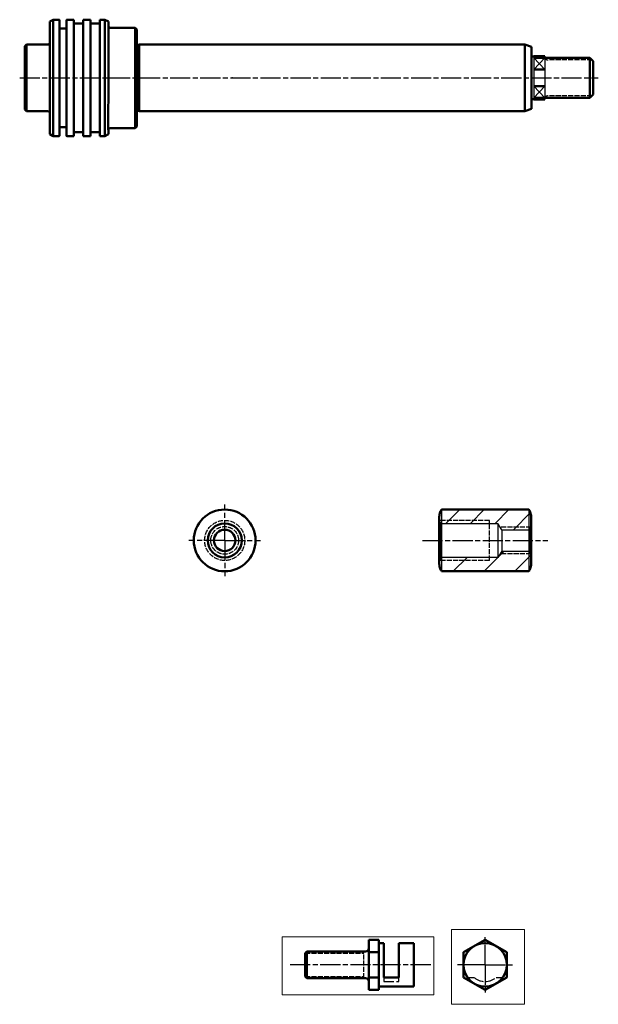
# Model space of a CAD drawing. Header units: millimetres. Extents: x 390 to 2057, y 280 to 1884.
# Tile 4 of 4: x 1711 to 2057, y 437 to 1026. Entities that reach past the tile are written whole.
import ezdxf

# ---------------------------------------------------------------- set-up
doc = ezdxf.new("R2010")
doc.units = ezdxf.units.MM
for name, pattern in [('AM_ISO02W050', [7.5, 6, -1.5]), ('AM_ISO02W050x2', [3.75, 3, -0.75]), ('AM_ISO08W050', [18, 12, -1.5, 3, -1.5])]:
    doc.linetypes.add(name, pattern=pattern)
for name, color, linetype, lineweight in [('AM_0', 7, 'Continuous', 50), ('AM_3', 6, 'AM_ISO02W050', 25), ('AM_4', 92, 'Continuous', 25), ('AM_4N', 92, 'Continuous', 25), ('AM_7', 142, 'AM_ISO08W050', 25), ('AM_8', 1, 'Continuous', 25)]:
    doc.layers.add(name, color=color, linetype=linetype, lineweight=lineweight)
doc.layers.add('AM_VIEWS', color=253, linetype='Continuous', lineweight=0, plot=False)

msp = doc.modelspace()

# ---------------------------------------------------------------- hatches: boundary and pattern name
at = {"layer": 'AM_8'}
h = msp.add_hatch(dxfattribs=at)
h.set_pattern_fill('_U', color=256, scale=10.4, angle=45, style=0, pattern_type=0)
h.set_pattern_definition([(45, (1931.478, 675.655), (-7.3539, 7.3539), [])])
edge = h.paths.add_edge_path()
edge.add_line((2015.48, 720.55), (2015.47, 707.71))
edge.add_line((2015.47, 707.71), (2016.48, 706.13))
edge.add_line((2016.48, 706.13), (2016.48, 727.41))
edge.add_arc((2008.19, 727.91), 8.31, 356.54854, 394.43076)
edge.add_line((2015.04, 732.61), (1962.92, 732.61))
edge.add_arc((1971.82, 727.23), 10.4, 148.86375, 186.06067)
edge.add_line((1961.48, 726.13), (1961.48, 726.13))
edge.add_line((1961.48, 726.13), (1962.54, 724.29))
edge.add_line((1962.54, 724.29), (1996.48, 724.29))
edge.add_line((1996.48, 724.29), (1998.84, 720.55))
edge.add_line((1998.84, 720.55), (2015.48, 720.55))
h = msp.add_hatch(dxfattribs=at)
h.set_pattern_fill('_U', color=256, scale=13, angle=45, style=0, pattern_type=0)
h.set_pattern_definition([(45, (1931.478, 675.655), (-9.1924, 9.1924), [])])
edge = h.paths.add_edge_path()
edge.add_arc((1969.77, 700.35), 8.3, 176.54526, 214.43402)
edge.add_line((1962.92, 695.65), (2015.04, 695.65))
edge.add_arc((2008.19, 700.35), 8.3, 325.56764, 363.45346)
edge.add_line((2016.48, 700.85), (2016.48, 706.13))
edge.add_line((2016.48, 706.13), (2015.47, 707.71))
edge.add_line((2015.47, 707.71), (1998.84, 707.71))
edge.add_line((1998.84, 707.71), (1996.48, 703.97))
edge.add_line((1996.48, 703.97), (1962.54, 703.97))
edge.add_line((1962.54, 703.97), (1962.54, 724.29))
edge.add_line((1962.54, 724.29), (1961.48, 726.13))
edge.add_line((1961.48, 726.13), (1961.48, 700.85))

# ---------------------------------------------------------------- linework, layer by layer
for p, q in [((2018.09, 1003.73), (2018.09, 977.73)), ((2018.09, 1002.75), (2024.59, 995.68)), ((2024.59, 1002.75), (2018.09, 995.68)), ((2024.59, 1003.73), (2024.59, 977.73)), ((2024.59, 978.71), (2018.09, 985.78)), ((2024.59, 985.78), (2018.09, 978.71)), ((1962.92, 732.61), (1962.92, 695.65)), ((1962.92, 732.61), (2015.04, 732.61)), ((2015.04, 732.61), (2015.04, 695.65)), ((1961.48, 700.85), (1961.48, 726.13)), ((1962.54, 724.29), (1961.48, 726.13)), ((1962.54, 724.29), (1996.48, 724.29)), ((1962.54, 703.97), (1962.54, 724.29)), ((1998.84, 720.55), (1996.48, 724.29)), ((1996.48, 724.29), (1996.48, 703.97)), ((2016.48, 727.41), (2016.48, 700.85)), ((1998.84, 720.55), (2015.48, 720.55)), ((1998.84, 720.55), (1998.84, 707.71)), ((2015.47, 707.71), (2015.48, 720.55)), ((2015.48, 720.55), (2016.47, 722.13)), ((1998.84, 707.71), (1996.48, 703.97)), ((1998.84, 707.71), (2015.47, 707.71)), ((2016.48, 706.13), (2015.47, 707.71)), ((1962.54, 703.97), (1961.48, 702.13)), ((1996.48, 703.97), (1962.54, 703.97)), ((1962.92, 695.65), (2015.04, 695.65))]:
    msp.add_line(p, q)
for centre, radius, start, end in [((1971.82, 727.23), 10.4, 148.86375, 186.06067), ((2008.19, 727.91), 8.31, 356.54854, 34.43076), ((1969.77, 700.35), 8.3, 176.54526, 214.43402), ((2008.19, 700.35), 8.3, 325.56764, 3.45346)]:
    msp.add_arc(centre, radius, start, end)
at = {"color": 0, "linetype": 'ByBlock', "lineweight": -2}
msp.add_point((1837.62, 990.73), dxfattribs=at)
at = {"layer": 'AM_0'}
for p, q in [((1728.6, 1024.37), (1730.6, 1025.53)), ((1730.6, 1025.53), (1730.6, 990.73)), ((1730.6, 1025.53), (1734.2, 1025.53)), ((1734.4, 1025.33), (1734.4, 1021.03)), ((1738.6, 1021.03), (1738.6, 1025.33)), ((1738.8, 1025.53), (1743, 1025.53)), ((1743, 1025.53), (1743, 1023.23)), ((1748.6, 1025.53), (1753, 1025.53)), ((1748.6, 1023.23), (1748.6, 1025.53)), ((1753, 1025.53), (1753, 1023.23)), ((1758.6, 1023.23), (1758.6, 1025.53)), ((1758.6, 1025.53), (1761.6, 1025.53)), ((1761.6, 1025.53), (1761.6, 990.73)), ((1761.6, 1025.53), (1763.6, 1024.37)), ((1728.6, 1011.73), (1728.6, 1024.37)), ((1734.4, 1021.03), (1734.4, 990.73)), ((1735.2, 1020.23), (1737.8, 1020.23)), ((1738.6, 1021.03), (1738.6, 990.73)), ((1743, 1023.23), (1743, 990.73)), ((1743, 1023.23), (1748.6, 1023.23)), ((1748.6, 1023.23), (1748.6, 990.73)), ((1753, 1023.23), (1753, 990.73)), ((1753, 1023.23), (1758.6, 1023.23)), ((1758.6, 1023.23), (1758.6, 990.73)), ((1763.6, 1024.37), (1763.6, 1021.73)), ((1763.6, 1021.73), (1763.6, 990.73)), ((1764.6, 1020.73), (1779.59, 1020.73)), ((1779.59, 1020.73), (1779.59, 990.73)), ((1779.59, 1020.73), (1780.59, 1019.73)), ((1780.59, 1019.73), (1780.59, 1011.43)), ((1713.59, 1009.73), (1714.59, 1010.73)), ((1713.59, 990.73), (1713.59, 1009.73)), ((1714.59, 990.73), (1714.59, 1010.73)), ((1714.59, 1010.73), (1727.6, 1010.73)), ((1728.6, 1011.73), (1728.6, 990.73)), ((1780.59, 1011.43), (1780.59, 990.73)), ((1781.59, 1010.43), (1781.89, 1010.43)), ((1782.09, 1010.73), (1782.09, 970.73)), ((1782.09, 1010.63), (1782.09, 1010.73)), ((1782.09, 1010.73), (2012.59, 1010.73)), ((2012.59, 1010.73), (2012.59, 990.73)), ((2012.59, 1010.73), (2016.59, 1009.27)), ((2016.59, 1009.27), (2016.59, 990.73)), ((2016.59, 1003.43), (2018.09, 1003.43)), ((2018.09, 1003.63), (2018.09, 1003.73)), ((2018.09, 1003.73), (2024.59, 1003.73)), ((2018.09, 1002.75), (2024.59, 1002.75)), ((2051.59, 1002.73), (2024.59, 1002.73)), ((2051.59, 1002.73), (2051.59, 990.73)), ((2053.59, 1000.73), (2051.59, 1002.73)), ((2018.09, 995.68), (2024.59, 995.68)), ((2053.59, 990.73), (2053.59, 1000.73)), ((1713.59, 971.73), (1713.59, 990.73)), ((1714.59, 970.73), (1714.59, 990.73)), ((1728.6, 969.73), (1728.6, 990.73)), ((1730.6, 955.93), (1730.6, 990.73)), ((1734.4, 960.43), (1734.4, 990.73)), ((1738.6, 960.43), (1738.6, 990.73)), ((1743, 958.23), (1743, 990.73)), ((1748.6, 958.23), (1748.6, 990.73)), ((1753, 958.23), (1753, 990.73)), ((1758.6, 958.23), (1758.6, 990.73)), ((1761.6, 955.93), (1761.6, 990.73)), ((1763.59, 959.73), (1763.6, 990.73)), ((1779.58, 960.73), (1779.59, 990.73)), ((1780.59, 970.03), (1780.59, 990.73)), ((2012.59, 970.73), (2012.59, 990.73)), ((2016.59, 972.18), (2016.59, 990.73)), ((2051.59, 978.73), (2051.59, 990.73)), ((2053.59, 990.73), (2053.59, 980.73)), ((2018.09, 985.78), (2024.59, 985.78)), ((2016.59, 978.03), (2018.09, 978.03)), ((2018.09, 978.71), (2024.59, 978.71)), ((2018.09, 977.83), (2018.09, 977.73)), ((2018.09, 977.73), (2024.59, 977.73)), ((2051.59, 978.73), (2024.59, 978.73)), ((2053.59, 980.73), (2051.59, 978.73)), ((1714.59, 970.73), (1713.59, 971.73)), ((2012.59, 970.73), (2016.59, 972.18)), ((1727.6, 970.73), (1714.59, 970.73)), ((1728.6, 957.08), (1728.6, 969.73)), ((1780.59, 970.03), (1780.58, 961.73)), ((1781.89, 971.03), (1781.59, 971.03)), ((1782.09, 970.73), (1782.09, 970.83)), ((2012.59, 970.73), (1782.09, 970.73)), ((1734.4, 960.43), (1734.4, 956.13)), ((1737.8, 961.23), (1735.2, 961.23)), ((1738.6, 956.13), (1738.6, 960.43)), ((1779.58, 960.73), (1764.6, 960.73)), ((1780.58, 961.73), (1779.58, 960.73)), ((1730.6, 955.93), (1728.6, 957.08)), ((1734.2, 955.93), (1730.6, 955.93)), ((1743, 955.93), (1738.8, 955.93)), ((1743, 958.23), (1743, 955.93)), ((1748.6, 958.23), (1743, 958.23)), ((1748.6, 955.93), (1748.6, 958.23)), ((1753, 955.93), (1748.6, 955.93)), ((1758.6, 958.23), (1753, 958.23)), ((1753, 958.23), (1753, 955.93)), ((1758.6, 955.93), (1758.6, 958.23)), ((1761.6, 955.93), (1758.6, 955.93)), ((1763.6, 957.08), (1761.6, 955.93)), ((1763.6, 959.73), (1763.6, 957.08)), ((1962.92, 732.61), (2015.04, 732.61)), ((1961.48, 726.13), (1961.48, 727.41)), ((1961.48, 726.13), (1961.48, 702.13)), ((2016.48, 727.41), (2016.48, 722.13)), ((2016.47, 706.13), (2016.47, 722.13)), ((1961.48, 700.85), (1961.48, 702.13)), ((2016.48, 706.13), (2016.48, 700.85)), ((2015.04, 695.65), (1962.92, 695.65)), ((1919.35, 475.34), (1925.35, 475.34)), ((1919.35, 470.34), (1919.35, 475.34)), ((1925.35, 475.34), (1925.35, 445.34)), ((1928.35, 473.33), (1925.35, 473.33)), ((1928.35, 452.84), (1928.35, 473.33)), ((1937.35, 453.34), (1937.35, 473.33)), ((1937.35, 473.33), (1946.35, 473.33)), ((1946.35, 447.35), (1946.35, 473.33)), ((1881.35, 467.34), (1882.35, 468.34)), ((1881.35, 453.34), (1881.35, 467.34)), ((1882.35, 468.34), (1917.35, 468.34)), ((1882.35, 468.34), (1882.35, 452.34)), ((1919.35, 470.34), (1919.35, 450.34)), ((1919.35, 467.84), (1925.35, 467.84)), ((1882.35, 452.34), (1881.35, 453.34)), ((1917.35, 452.34), (1882.35, 452.34)), ((1919.35, 452.84), (1925.35, 452.84)), ((1919.35, 445.34), (1919.35, 450.34)), ((1937.35, 452.84), (1928.35, 452.84)), ((1937.35, 453.34), (1937.35, 452.84)), ((1925.35, 445.34), (1919.35, 445.34)), ((1925.35, 447.35), (1946.35, 447.35))]:
    msp.add_line(p, q, dxfattribs=at)
msp.add_lwpolyline([(1988.87, 475.34), (1975.88, 467.84), (1975.88, 452.84), (1988.87, 445.34), (2001.87, 452.84), (2001.87, 467.84)], close=True, dxfattribs=at)
for centre, radius in [((1833.18, 714.13), 18.48), ((1833.18, 714.13), 10.16), ((1833.18, 714.13), 6.42), ((1988.87, 460.34), 12.99)]:
    msp.add_circle(centre, radius, dxfattribs=at)
for centre, radius, start, end in [((1734.2, 1025.33), 0.2, 0.00434, 89.9963), ((1738.8, 1025.33), 0.2, 90.00615, 180.00616), ((1735.2, 1021.03), 0.8, 180.00284, 270.00284), ((1737.8, 1021.03), 0.8, 269.99774, 359.99775), ((1764.6, 1021.73), 1, 180, 270), ((1727.6, 1011.73), 1, 270, 0.00014), ((1781.59, 1011.43), 1, 180.00009, 270), ((1781.89, 1010.63), 0.2, 269.99648, 359.99649), ((1727.6, 969.73), 1, 0.00001, 90), ((1781.59, 970.03), 1, 90.00107, 180.00045), ((1781.88, 970.83), 0.202, 359.99869, 89.34604), ((1735.2, 960.43), 0.8, 89.99749, 179.9975), ((1737.8, 960.43), 0.8, 0.00192, 90.00192), ((1764.6, 959.73), 1, 90, 179.99886), ((1734.2, 956.13), 0.2, 270.00506, 359.99429), ((1738.8, 956.13), 0.2, 179.99247, 269.99248), ((1971.19, 727.85), 9.69, 164.7261, 173.22301), ((1968.7, 728.53), 7.11, 154.33427, 164.78034), ((1967.4, 729.14), 5.67, 148.07067, 154.13715), ((1966.79, 729.52), 4.95, 141.42672, 148.06816), ((2011.17, 729.52), 4.95, 31.93092, 38.57242), ((2010.55, 729.14), 5.67, 25.8621, 31.92841), ((2009.25, 728.53), 7.11, 15.21962, 25.66495), ((2006.76, 727.85), 9.69, 6.77795, 15.2739), ((1974.45, 727.45), 12.97, 173.16799, 180.16259), ((2003.5, 727.45), 12.97, 359.83934, 6.83299), ((1974.45, 700.81), 12.97, 179.83736, 186.83167), ((2003.51, 700.81), 12.97, 353.16818, 0.1627), ((1971.19, 700.41), 9.69, 186.7766, 195.27381), ((1968.7, 699.73), 7.11, 195.2195, 205.66686), ((1967.4, 699.12), 5.67, 205.86409, 211.93172), ((1966.79, 698.74), 4.95, 211.93424, 218.57721), ((2011.17, 698.74), 4.95, 321.42651, 328.06812), ((2010.55, 699.12), 5.67, 328.07063, 334.13723), ((2009.25, 699.73), 7.11, 334.33437, 344.78055), ((2006.76, 700.41), 9.69, 344.7263, 353.2232), ((1917.35, 470.34), 2, 269.99993, 359.99996), ((1917.35, 450.34), 2, 359.99983, 89.99995)]:
    msp.add_arc(centre, radius, start, end, dxfattribs=at)
at = {"layer": 'AM_3'}
for p, q in [((1928.35, 452.84), (1928.35, 450.34)), ((1928.35, 450.34), (1937.35, 450.34)), ((1937.35, 450.34), (1937.35, 452.84)), ((1978.27, 452.84), (1982.26, 452.84)), ((1995.49, 452.84), (1999.48, 452.84))]:
    msp.add_line(p, q, dxfattribs=at)
msp.add_arc((1988.87, 460.34), 10, 228.59038, 311.40962, dxfattribs=at)
at = {"layer": 'AM_4', "linetype": 'AM_ISO02W050x2'}
for p, q in [((2052.84, 1001.48), (2026.59, 1001.48)), ((2052.84, 979.98), (2026.59, 979.98)), ((1991.48, 726.13), (1961.48, 726.13)), ((1991.48, 702.13), (1991.48, 726.13)), ((2016.47, 722.13), (1997.84, 722.13)), ((1991.48, 702.13), (1961.48, 702.13)), ((2016.47, 706.13), (1997.84, 706.13)), ((1881.35, 467.34), (1916.35, 467.34)), ((1916.35, 452.34), (1916.35, 468.34)), ((1881.35, 453.34), (1916.35, 453.34))]:
    msp.add_line(p, q, dxfattribs=at)
for radius in [12, 8.29]:
    msp.add_circle((1833.18, 714.13), radius, dxfattribs=at)
at = {"layer": 'AM_4N'}
for centre, radius, start, end in [((2025.39, 1002.73), 0.804, 180.12829, 197.7827), ((2025.48, 1002.76), 0.893, 197.72225, 205.95793), ((2025.57, 1002.8), 0.998, 205.96875, 213.61301), ((2025.69, 1002.88), 1.14, 213.6148, 220.61832), ((2025.82, 1002.99), 1.31, 220.61392, 226.98857), ((2026.03, 1003.22), 1.62, 227.16729, 238.24949), ((2026.28, 1003.62), 2.09, 238.17582, 247.5151), ((2026.46, 1004.06), 2.56, 247.451, 255.60258), ((2026.58, 1004.53), 3.05, 255.65577, 270.16987), ((2025.39, 978.73), 0.804, 162.21754, 179.87173), ((2025.48, 978.7), 0.893, 154.04234, 162.27798), ((2025.57, 978.65), 0.998, 146.38726, 154.03151), ((2025.69, 978.58), 1.14, 139.3819, 146.38546), ((2025.82, 978.46), 1.31, 133.01159, 139.38631), ((2026.03, 978.24), 1.62, 121.75051, 132.83287), ((2026.28, 977.83), 2.09, 112.48473, 121.82418), ((2026.46, 977.4), 2.56, 104.39709, 112.54883), ((2026.58, 976.93), 3.05, 89.82952, 104.34389)]:
    msp.add_arc(centre, radius, start, end, dxfattribs=at)
at = {"layer": 'AM_7'}
for p, q in [((1710.59, 990.73), (2056.59, 990.73)), ((1833.18, 714.13), (1833.18, 735.61)), ((1833.18, 714.13), (1811.7, 714.13)), ((1833.18, 714.13), (1854.66, 714.13)), ((1833.18, 714.13), (1833.18, 692.66)), ((1951.48, 714.13), (2026.48, 714.13)), ((1988.87, 460.34), (1988.87, 478.34)), ((1956.35, 460.34), (1871.35, 460.34)), ((1988.87, 460.34), (1970.87, 460.34)), ((1988.87, 460.34), (2006.87, 460.34)), ((1988.87, 460.34), (1988.87, 442.34))]:
    msp.add_line(p, q, dxfattribs=at)
at = {"layer": 'AM_VIEWS'}
for points in [[(1867.6, 442.48), (1958.23, 442.48), (1958.23, 477.15), (1867.6, 477.15)], [(1968.8, 481.36), (2012.45, 481.36), (2012.45, 436.72), (1968.8, 436.72)]]:
    msp.add_lwpolyline(points, close=True, dxfattribs=at)

doc.saveas('drawing.dxf')
